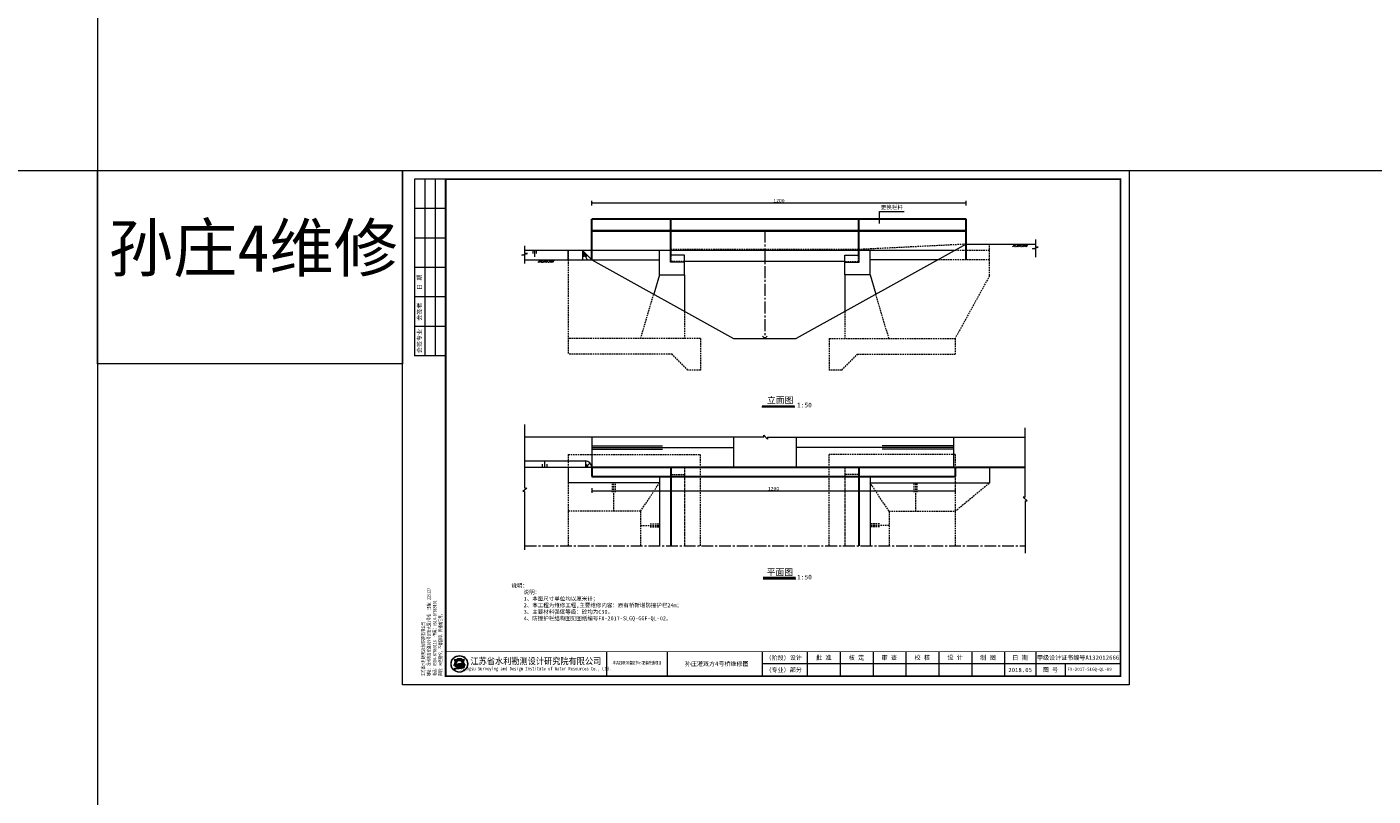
# Model space of a CAD drawing. Extents: x -27255 to 1448651, y 31034 to 8081248.
# Tile 42 of 198: x 582982 to 583838, y 3858253 to 3858742. Entities that reach past the tile are written whole.
import ezdxf
from ezdxf.enums import TextEntityAlignment as Align

# ---------------------------------------------------------------- set-up
doc = ezdxf.new("R2010")
doc.units = 0
doc.linetypes.add('CENTER2', pattern=[1.125, 0.75, -0.125, 0.125, -0.125])
doc.linetypes.add('HIDDEN', pattern=[0.375, 0.25, -0.125])
doc.layers.get('0').update_dxf_attribs({"linetype": 'CONTINUOUS'})
for name, color, linetype, lineweight in [('0.09标注线', 3, 'CONTINUOUS', 9), ('0.13填充', 8, 'CONTINUOUS', 9), ('0.13文字', 3, 'CONTINUOUS', 13), ('中粗线', 7, 'CONTINUOUS', 25), ('图框', 7, 'CONTINUOUS', 20), ('文字', 7, 'CONTINUOUS', 15), ('标注及文字', 80, 'CONTINUOUS', 9), ('细实线', 3, 'CONTINUOUS', 20), ('虚线', 251, 'HIDDEN', 15), ('轮廓线', 1, 'CONTINUOUS', 30)]:
    doc.layers.add(name, color=color, linetype=linetype, lineweight=lineweight)
doc.styles.add('-仿宋_GB2312', font='FangSong_GB2312.ttf')
doc.styles.add('LYJFS', font='times.ttf', dxfattribs={"width": 0.7})
doc.styles.get("Standard").update_dxf_attribs({"font": 'rs.shx', "bigfont": 'hztxt.shx'})
doc.styles.add('仿宋', font='FangSong_GB2312.ttf', dxfattribs={"width": 0.7})
doc.styles.add('宋体', font='FangSong_GB2312.ttf')
doc.dimstyles.get("Standard").update_dxf_attribs({"dimtxt": 0.18, "dimasz": 0.18, "dimexe": 0.18, "dimexo": 0.0625, "dimgap": 0.09, "dimtad": 0, "dimtih": 1, "dimtoh": 1, "dimdec": 4, "dimzin": 0, "dimdsep": 46, "dimtxsty": 'Standard', "dimcen": 0.09, "dimadec": 0, "dimazin": 0, "dimtfac": 1, "dimtdec": 4, "dimtofl": 0, "dimtmove": 0, "dimatfit": 3, "dimfxl": 1, "dimtolj": 1, "dimtzin": 0, "dimarcsym": 0})

# ---------------------------------------------------------------- blocks, each defined once
blk = doc.blocks.new('d4trtg')
h = blk.add_hatch(color=152)
h.dxf.hatch_style = 1
h.paths.add_polyline_path([(654246.3193193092, 3899725.409078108, 1), (654149.4769673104, 3899725.409078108, 1)])
h.paths.add_polyline_path([(654244.689577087, 3899725.409078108, 1), (654151.1067095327, 3899725.409078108, 1)], flags=16)
h = blk.add_hatch(color=152)
h.dxf.hatch_style = 1
edge = h.paths.add_edge_path()
edge.add_arc((654216.7300615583, 3899701.144012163), 14.62686968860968, 43.31770961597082, 70.37003522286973)
edge.add_arc((654202.9245894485, 3899662.43781051), 55.72140833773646, 70.37003522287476, 84.52854590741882)
edge.add_arc((654197.052297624, 3899601.131590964), 117.3082280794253, 84.5285459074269, 95.17746754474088)
edge.add_arc((654198.4691254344, 3899704.113250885), 18.32576248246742, 111.7965680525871, 130.9174013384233, ccw=False)
edge.add_arc((654217.4394684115, 3899656.675769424), 69.41576698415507, 98.84274785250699, 111.79656805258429, ccw=False)
edge.add_arc((654228.1102754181, 3899588.085080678), 138.8315339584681, 95.21036804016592, 98.84274785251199, ccw=False)
edge.add_ellipse((654197.8981433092, 3899728.334977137), major_axis=(-17.7501498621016, 0), ratio=0.8776980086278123, start_angle=172.6538623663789, end_angle=176.9129867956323)
edge.add_arc((654213.8325542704, 3899624.955280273), 102.5563365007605, 88.99992913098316, 98.52267106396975)
edge.add_arc((654209.8965974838, 3899651.220285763), 75.99805588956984, 98.5226710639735, 116.8491039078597)
edge.add_arc((654181.1331357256, 3899708.041207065), 12.31168505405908, 116.8491039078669, 139.2900683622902)
edge.add_arc((654173.2830714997, 3899714.795695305), 1.955690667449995, 139.2900683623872, 263.050638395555)
edge.add_arc((654175.1158058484, 3899729.831970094), 17.10324739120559, 263.0506383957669, 272.136251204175)
edge.add_arc((654186.8001782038, 3899416.594006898), 296.3525647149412, 88.46268833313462, 92.13625120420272, ccw=False)
edge.add_arc((654193.3818121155, 3899661.833379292), 51.02489061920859, 68.07113774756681, 88.46268833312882, ccw=False)
edge.add_arc((654234.506227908, 3899496.08092722), 214.2253735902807, 95.91294384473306, 98.79521578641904)
edge.add_arc((654220.8241236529, 3899584.51078353), 124.7433113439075, 98.79521578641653, 117.8496747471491)
edge.add_arc((654806.2087627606, 3897318.850026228), 2461.597634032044, 104.7703900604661, 105.15790668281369, ccw=False)
edge.add_line((654178.6340996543, 3899699.104834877), (654170.5934602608, 3899695.844113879))
edge.add_arc((654384.3496151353, 3898723.49134639), 995.5709910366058, 100.90627282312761, 102.39834375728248, ccw=False)
edge.add_line((654195.9846486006, 3899701.080338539), (654189.8745459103, 3899699.193213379))
edge.add_arc((654166.7652083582, 3899985.305806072), 287.044347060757, 274.6177604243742, 279.6944367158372)
edge.add_arc((654207.3949546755, 3899747.472955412), 45.76599921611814, 279.694436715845, 287.6119267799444)
edge.add_arc((654216.243616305, 3899719.598572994), 16.52082853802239, 287.6119267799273, 311.5140981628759)
edge.add_arc((654225.3686800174, 3899709.289677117), 2.753471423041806, 311.5140981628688, 403.3177096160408)
edge = h.paths.add_edge_path()
edge.add_arc((654242.1391779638, 3899736.786777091), 20.67819482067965, 138.9741968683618, 204.1180883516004, ccw=False)
edge.add_line((654226.5392573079, 3899750.359920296), (654209.5567490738, 3899750.359920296))
edge.add_line((654209.5567490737, 3899750.359920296), (654209.5567490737, 3899756.23053299))
edge.add_line((654209.5567490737, 3899756.23053299), (654186.2395375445, 3899756.23053299))
edge.add_line((654186.2395375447, 3899756.23053299), (654186.2395375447, 3899750.359920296))
edge.add_line((654186.2395375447, 3899750.359920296), (654169.2570293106, 3899750.359920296))
edge.add_arc((654153.6571086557, 3899736.786777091), 20.67819482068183, -24.118088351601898, 41.0258031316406, ccw=False)
edge.add_arc((654138.2813983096, 3899743.670490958), 37.52449961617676, 314.34412131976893, 335.8819116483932, ccw=False)
edge.add_arc((654157.8406418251, 3899747.198545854), 31.08765203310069, 282.3877277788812, 290.1465811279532)
edge.add_arc((654127.1774852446, 3899830.778947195), 120.1152469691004, 290.1465811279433, 296.6495194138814)
edge.add_ellipse((654197.8981433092, 3899728.334977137), major_axis=(-17.7501498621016, 0), ratio=0.8776980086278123, start_angle=176.9129867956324, end_angle=378.37473811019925, ccw=False)
edge.add_ellipse((654197.8981433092, 3899728.334977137), major_axis=(-17.7501498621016, 0), ratio=0.8776980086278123, start_angle=172.653862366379, end_angle=176.9129867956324, ccw=False)
edge.add_ellipse((654197.8981433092, 3899728.334977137), major_axis=(-17.7501498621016, 0), ratio=0.8776980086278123, start_angle=161.6252618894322, end_angle=172.653862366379, ccw=False)
edge.add_arc((654268.6188013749, 3899830.778947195), 120.1152469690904, 243.3504805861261, 249.853418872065)
edge.add_arc((654237.9556447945, 3899747.198545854), 31.08765203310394, 249.8534188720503, 257.61227222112)
edge.add_arc((654257.5148883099, 3899743.670490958), 37.52449961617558, 204.1180883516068, 225.6558786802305, ccw=False)
at = {"lineweight": 0}
for p, q in [((653868.4004973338, 3899605.327936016), (653868.4004973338, 3902577.336202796)), ((653868.4004973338, 3902577.336202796), (658071.2404705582, 3902577.336202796)), ((658071.2404705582, 3902577.336202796), (658071.2404705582, 3899605.327936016)), ((658021.2066613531, 3899725.409078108), (655949.806960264, 3899725.409078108)), ((658071.2404705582, 3899605.327936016), (653868.4004973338, 3899605.327936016))]:
    blk.add_line(p, q, dxfattribs=at)
for p, q in [((654118.5695433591, 3902527.302393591), (653938.4478302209, 3902527.302393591)), ((653938.4478302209, 3902527.302393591), (653938.4478302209, 3901506.612685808)), ((653998.488401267, 3902527.302393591), (653998.488401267, 3901506.612685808)), ((654058.528972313, 3902527.302393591), (654058.528972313, 3901506.612685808)), ((654118.5695433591, 3902357.187442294), (653938.4478302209, 3902357.187442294)), ((654118.5695433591, 3902187.072490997), (653938.4478302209, 3902187.072490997)), ((654118.5695433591, 3902016.9575397), (653938.4478302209, 3902016.9575397)), ((654118.5695433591, 3901846.842588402), (653938.4478302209, 3901846.842588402)), ((654118.5695433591, 3901676.727637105), (653938.4478302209, 3901676.727637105)), ((654118.5695433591, 3901506.612685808), (653938.4478302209, 3901506.612685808)), ((655049.1983945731, 3899795.456410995), (655049.1983945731, 3899655.361745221)), ((655399.4350590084, 3899795.456410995), (655399.4350590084, 3899655.361745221)), ((655949.806960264, 3899795.456410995), (655949.806960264, 3899655.361745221)), ((656209.9827681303, 3899795.456410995), (656209.9827681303, 3899655.361745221)), ((656400.1112431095, 3899795.456410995), (656400.1112431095, 3899655.361745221)), ((656590.2397180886, 3899795.456410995), (656590.2397180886, 3899655.361745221)), ((656780.3681930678, 3899795.456410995), (656780.3681930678, 3899655.361745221)), ((656970.496668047, 3899795.456410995), (656970.496668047, 3899655.361745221)), ((657160.6251430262, 3899795.456410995), (657160.6251430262, 3899655.361745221)), ((657350.7536180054, 3899795.456410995), (657350.7536180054, 3899655.361745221)), ((657530.8753311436, 3899795.456410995), (657530.8753311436, 3899655.361745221)), ((657700.9902824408, 3899725.409078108), (657700.9902824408, 3899655.361745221))]:
    blk.add_line(p, q)
at = {"lineweight": 0, "const_width": 10.0067618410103}
blk.add_lwpolyline([(654118.5695433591, 3902527.302393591), (658021.2066613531, 3902527.302393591), (658021.2066613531, 3899655.361745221), (654118.5695433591, 3899655.361745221)], close=True, dxfattribs=at)
at = {"lineweight": 0, "const_width": 4.002704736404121}
blk.add_lwpolyline([(658021.2066613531, 3899795.456410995), (654118.5695433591, 3899795.456410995)], dxfattribs=at)
at = {"color": 152}
for points in [[(654215.6225359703, 3899727.495994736, 0.04157472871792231), (654198.6336295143, 3899726.379117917, 0.08013502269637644), (654175.5726574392, 3899719.025681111, 0.09823132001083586), (654171.8006163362, 3899716.071255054, 0.599439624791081), (654173.0464484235, 3899712.85437217, 0.03966424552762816), (654175.7533461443, 3899712.7406093, -0.01603031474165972), (654194.7507043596, 3899712.839904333, -0.08921046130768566), (654212.4373190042, 3899709.166529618, 0.01257694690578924), (654201.7504573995, 3899707.787257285, 0.08333285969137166), (654162.549863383, 3899694.805861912, -0.001690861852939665), (654178.6340996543, 3899699.104834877), (654170.5934602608, 3899695.844113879, -0.006510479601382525), (654195.9846486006, 3899701.080338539), (654189.8745459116, 3899699.193213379, 0.02215480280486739), (654215.101659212, 3899702.360502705, 0.03456031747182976), (654221.242295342, 3899703.852113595, 0.1046726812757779), (654227.1936927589, 3899707.227897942, 0.4234638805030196), (654227.3719977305, 3899711.178677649, 0.1185893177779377), (654221.6438736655, 3899714.920795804, 0.06185687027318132), (654208.2376153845, 3899717.905342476, 0.04649815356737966), (654186.4662944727, 3899717.961197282, -0.08362449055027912), (654191.6645458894, 3899721.128869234, -0.05658197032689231), (654206.7686614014, 3899725.266458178, -0.01585057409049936), (654215.5025964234, 3899726.342960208)], [(654181.0529832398, 3899723.423913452, -0.02838203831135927), (654168.5479460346, 3899718.013005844, -0.03386732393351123), (654164.5097554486, 3899716.834668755, 0.09425397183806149), (654172.5302050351, 3899728.337281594, 0.2921547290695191), (654169.2570293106, 3899750.359920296), (654186.2395375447, 3899750.359920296), (654186.2395375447, 3899756.23053299), (654209.5567490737, 3899756.23053299), (654209.5567490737, 3899750.359920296), (654226.5392573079, 3899750.359920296, 0.29215472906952), (654223.2660815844, 3899728.337281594, 0.09425397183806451), (654231.2865311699, 3899716.834668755, -0.03386732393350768), (654227.2483405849, 3899718.013005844, -0.02838203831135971), (654214.7433033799, 3899723.423913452)]]:
    blk.add_lwpolyline(points, format="xyb", dxfattribs=at)
for radius in [48.42117599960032, 46.79143377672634]:
    blk.add_circle((654197.8981433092, 3899725.409078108), radius, dxfattribs=at)
blk.add_arc((654217.4394684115, 3899656.675769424), 69.41576698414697, 98.8427478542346, 111.796568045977, dxfattribs=at)
for start_param, end_param in [(2.820892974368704, 6.603884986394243), (3.013378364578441, 3.087714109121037)]:
    blk.add_ellipse((654197.8981433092, 3899728.334977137), major_axis=(-17.7501498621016, 0), ratio=0.8776980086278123, start_param=start_param, end_param=end_param, dxfattribs=at)
at = {"style": '宋体'}
for s, height, width, p in [('江苏省水利勘测设计研究院有限公司', 37.52535690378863, 0.9, (654640.1952124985, 3899742.929376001)), ('丰县四联河灌区节水配套改造项目', 18.01217131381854, 0.75, (655225.535190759, 3899732.299860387)), ('Jiangsu Surveying and Design Institute of Water Resources Co., Ltd.', 20.0135236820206, 0.8, (654638.4727689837, 3899695.522921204))]:
    blk.add_text(s, height=height, dxfattribs=dict(at, width=width)).set_placement(p, align=Align.MIDDLE)
at = {"style": 'LYJFS'}
for s, p in [('（阶段）', (656038.2059940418, 3899760.432744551)), ('（专业）', (656038.2059940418, 3899690.385411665))]:
    blk.add_text(s, height=25.01690460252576, dxfattribs=at).set_placement(p, align=Align.MIDDLE_CENTER)
at = {"style": '仿宋'}
blk.add_text('2018.05', height=25.01690460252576, dxfattribs=at).set_placement((657440.8144745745, 3899690.385411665), align=Align.MIDDLE)
at = {"rotation": 90}
for s, insert, char_height, attachment_point, style in [('日 期', (653968.468115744, 3901931.900064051), 25.01690460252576, 5, '宋体'), ('会签者', (653968.468115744, 3901761.785112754), 25.01690460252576, 5, '宋体'), ('会签专业', (653968.468115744, 3901591.670161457), 25.01690460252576, 5, '宋体'), ('江苏省水利勘测设计研究院有限公司\\P地址：扬州市吉安路209号吉安大厦1号楼  邮编：225127\\P电话：0514-87860116  传真：0514-87889101\\P声明：未经授权，不得翻印、传播或它用。', (654101.5093347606, 3899654.544439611), 20.0135236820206, 7, '仿宋')]:
    blk.add_mtext(s, dxfattribs=dict(at, insert=insert, char_height=char_height, attachment_point=attachment_point, style=style))
at = {"char_height": 25.01690460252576, "attachment_point": 5, "style": '宋体'}
for s, insert in [('设计', (656143.9596908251, 3899760.432744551)), ('批 准', (656305.0470056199, 3899760.432744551)), ('核 定', (656494.550057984, 3899760.154778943)), ('审 查', (656684.609041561, 3899760.165426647)), ('校 核', (656875.0849735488, 3899760.865852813)), ('设 计', (657065.2829399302, 3899761.366681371)), ('制 图', (657254.8554836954, 3899760.211836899)), ('日 期', (657440.8144745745, 3899760.432744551)), ('甲级设计证书编号A132012666', (657776.0409962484, 3899760.432744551)), ('部分', (656143.9596908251, 3899690.385411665)), ('图 号', (657615.9328067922, 3899690.385411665))]:
    blk.add_mtext(s, dxfattribs=dict(at, insert=insert))
blk = doc.blocks.new('_ARCHTICK')
at = {"color": 0, "linetype": 'ByBlock', "const_width": 0.15}
blk.add_lwpolyline([(-0.5, -0.5), (0.5, 0.5)], dxfattribs=at)

msp = doc.modelspace()

# ---------------------------------------------------------------- hatches: boundary and pattern name
at = {"layer": '0.13填充', "lineweight": 9}
h = msp.add_hatch(color=7, dxfattribs=at)
edge = h.paths.add_edge_path()
edge.add_ellipse((583612.2704935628, 3858603.682105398), major_axis=(-1.841655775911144e-12, -0.8768188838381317), ratio=0.9642642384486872, start_angle=280.8772955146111, end_angle=439.1227044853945)
edge.add_line((583613.1007883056, 3858603.516644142), (583611.4401988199, 3858603.516644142))
h = msp.add_hatch(color=7, dxfattribs=at)
edge = h.paths.add_edge_path()
edge.add_ellipse((583615.9894561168, 3858603.682105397), major_axis=(-1.841655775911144e-12, -0.8768188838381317), ratio=0.9642642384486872, start_angle=280.8772955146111, end_angle=439.1227044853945)
edge.add_line((583616.8197508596, 3858603.516644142), (583615.1591613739, 3858603.516644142))
h = msp.add_hatch(color=7, dxfattribs=at)
edge = h.paths.add_edge_path()
edge.add_ellipse((583311.0036671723, 3858593.682105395), major_axis=(-1.841655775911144e-12, -0.8768188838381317), ratio=0.9642642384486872, start_angle=280.8772955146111, end_angle=439.1227044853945)
edge.add_line((583311.8339619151, 3858593.516644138), (583310.1733724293, 3858593.516644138))
h = msp.add_hatch(color=7, dxfattribs=at)
edge = h.paths.add_edge_path()
edge.add_ellipse((583314.7226297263, 3858593.682105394), major_axis=(-1.841655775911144e-12, -0.8768188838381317), ratio=0.9642642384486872, start_angle=280.8772955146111, end_angle=439.1227044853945)
edge.add_line((583315.5529244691, 3858593.516644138), (583313.8923349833, 3858593.516644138))

# ---------------------------------------------------------------- linework, layer by layer
at = {"layer": '0.09标注线', "color": 7, "lineweight": 9}
for p, q in [((583449.7878042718, 3858545.056432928), (583451.3275930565, 3858543.516644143)), ((583451.3275930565, 3858543.516644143), (583452.8673818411, 3858545.056432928))]:
    msp.add_line(p, q, dxfattribs=at)
at = {"layer": '0.13填充', "color": 7, "lineweight": 9, "ltscale": 0.005}
for p, q in [((583449.5335993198, 3858500.105929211), (583470.3197382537, 3858500.105929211)), ((583449.6236886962, 3858500.705726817), (583470.1674374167, 3858500.705726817))]:
    msp.add_line(p, q, dxfattribs=at)
at = {"layer": '0.13填充', "color": 7, "lineweight": 9}
for p, q in [((583391.3275930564, 3858461.760840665), (583391.3275930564, 3858411.760840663)), ((583391.7275930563, 3858461.760840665), (583391.7275930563, 3858411.760840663)), ((583510.9275930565, 3858461.760840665), (583510.9275930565, 3858411.760840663)), ((583511.3275930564, 3858461.760840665), (583511.3275930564, 3858411.760840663))]:
    msp.add_line(p, q, dxfattribs=at)
at = {"layer": '0.13填充', "color": 7, "ltscale": 0.005}
msp.add_line((583450.2655778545, 3858390.720648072), (583471.0517167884, 3858390.720648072), dxfattribs=at)
at = {"layer": '0.13填充', "color": 7, "lineweight": 40, "ltscale": 0.005}
msp.add_line((583450.3556672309, 3858391.320445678), (583470.8994159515, 3858391.320445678), dxfattribs=at)
at = {"layer": '0.13文字', "lineweight": 13}
msp.add_line((583026.8697264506, 3871338.129037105), (583026.8697264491, 3855111.179997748), dxfattribs=at)
at = {"layer": '0.13文字', "linetype": 'Continuous', "lineweight": 13}
msp.add_line((582175.0028450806, 3858650.352046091), (587865.8902504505, 3858650.352046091), dxfattribs=at)
at = {"layer": '0.13文字', "color": 7, "linetype": 'Continuous', "lineweight": 9}
for p, q in [((583335.3275930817, 3858599.516644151), (583335.3275930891, 3858593.516644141)), ((583335.3275930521, 3858599.516644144), (583341.3275930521, 3858593.516644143)), ((583335.3275930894, 3858599.516644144), (583338.3567052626, 3858593.516644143)), ((583335.3275930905, 3858599.516644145), (583336.2386912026, 3858595.502499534)), ((583335.3275930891, 3858599.516644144), (583338.2054185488, 3858595.652029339)), ((583309.923808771, 3858461.760840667), (583309.923808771, 3858463.760894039)), ((583311.4411679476, 3858461.760840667), (583311.4411679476, 3858465.760840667)), ((583312.9585271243, 3858461.760840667), (583312.9585271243, 3858463.760894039)), ((583337.3170329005, 3858461.71768444), (583338.5579285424, 3858463.417170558)), ((583337.3170329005, 3858461.717684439), (583339.041116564, 3858462.914819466)), ((583337.3276717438, 3858465.760840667), (583337.327593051, 3858461.760840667)), ((583340.1329410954, 3858464.467494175), (583337.3431181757, 3858461.74315741))]:
    msp.add_line(p, q, dxfattribs=at)
at = {"layer": '0.13文字', "lineweight": 13}
msp.add_lwpolyline([(583026.8697264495, 3858650.35204609), (583220.7763615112, 3858650.35204609), (583220.7763615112, 3858527.463294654), (583026.8697264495, 3858527.463294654)], close=True, dxfattribs=at)
at = {"layer": '中粗线', "color": 7, "lineweight": 9}
msp.add_arc((583337.0617040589, 3858461.494951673), 4.274167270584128, 3.566580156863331, 86.43341986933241, dxfattribs=at)
at = {"layer": '标注及文字', "color": 3, "lineweight": 9}
for p, q in [((583524.3066626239, 3858616.766644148), (583524.3066626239, 3858624.379656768)), ((583524.3066626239, 3858624.379656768), (583539.9226581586, 3858624.379656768))]:
    msp.add_line(p, q, dxfattribs=at)
at = {"layer": '细实线', "color": 7, "lineweight": 30}
for p, q in [((583341.327593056, 3858593.516644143), (583341.327593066, 3858619.516644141)), ((583579.327593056, 3858619.516644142), (583341.327593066, 3858619.516644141)), ((583365.3275931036, 3858619.516644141), (583341.3275930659, 3858619.516644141)), ((583579.327593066, 3858593.51664415), (583579.327593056, 3858619.516644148)), ((583341.3275930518, 3858461.760840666), (583617.0121321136, 3858461.760840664)), ((583341.3275930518, 3858461.760840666), (583341.3275930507, 3858455.760840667)), ((583572.3275930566, 3858461.760840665), (583572.3275930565, 3858455.760840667)), ((583341.3275930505, 3858455.760840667), (583572.3275930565, 3858455.760840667)), ((583341.3275930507, 3858455.760840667), (583572.3275930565, 3858455.760840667))]:
    msp.add_line(p, q, dxfattribs=at)
at = {"layer": '细实线', "color": 7, "lineweight": 13}
for p, q in [((583579.3275930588, 3858612.316644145), (583341.3275930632, 3858612.316644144)), ((583365.3275931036, 3858612.316644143), (583341.3275930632, 3858612.316644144)), ((583391.3275930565, 3858599.516644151), (583391.3275930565, 3858619.516644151)), ((583391.7275930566, 3858599.516644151), (583391.7275930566, 3858619.516644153)), ((583510.9275930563, 3858599.516644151), (583510.9275930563, 3858619.516644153)), ((583511.3275930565, 3858599.516644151), (583511.3275930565, 3858619.516644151)), ((583579.3275930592, 3858611.516644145), (583341.327593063, 3858611.516644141)), ((583365.3275931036, 3858611.51664414), (583341.3275930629, 3858611.516644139))]:
    msp.add_line(p, q, dxfattribs=at)
at = {"layer": '细实线', "color": 6, "linetype": 'CENTER2', "lineweight": 9, "ltscale": 10}
for p, q in [((583451.3275930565, 3858612.016644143), (583451.3275930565, 3858543.516644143)), ((583298.5484564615, 3858411.760840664), (583617.0234871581, 3858411.760840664))]:
    msp.add_line(p, q, dxfattribs=at)
at = {"layer": '细实线', "color": 7, "lineweight": 9}
for p, q in [((583623.4884200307, 3858606.554988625), (583623.4884200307, 3858601.650489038)), ((583296.741523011, 3858596.635133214), (583300.355389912, 3858597.650489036)), ((583298.5484564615, 3858596.635133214), (583296.741523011, 3858596.635133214)), ((583298.5484564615, 3858602.554988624), (583298.5484564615, 3858597.650489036)), ((583572.1275931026, 3858599.516644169), (583298.5484564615, 3858599.516644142)), ((583300.355389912, 3858597.650489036), (583298.5484564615, 3858597.650489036)), ((583298.5484564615, 3858596.635133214), (583298.5484564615, 3858591.205173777)), ((583303.8010455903, 3858599.516644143), (583303.8010455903, 3858597.516644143)), ((583304.7655804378, 3858599.516644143), (583304.7655804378, 3858595.516644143)), ((583305.9643995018, 3858599.516644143), (583305.9643995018, 3858597.516644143)), ((583579.3275930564, 3858603.516644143), (583471.3275930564, 3858543.516644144)), ((583579.3275930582, 3858603.516644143), (583623.4884200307, 3858603.516644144)), ((583621.6814865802, 3858600.635133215), (583625.2953534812, 3858601.650489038)), ((583623.4884200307, 3858600.635133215), (583621.6814865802, 3858600.635133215)), ((583625.2953534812, 3858601.650489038), (583623.4884200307, 3858601.650489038)), ((583623.4884200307, 3858600.635133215), (583623.4884200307, 3858595.205173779)), ((583341.3275930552, 3858593.516644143), (583431.3275930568, 3858543.516644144)), ((583431.3275930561, 3858543.516644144), (583471.3275930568, 3858543.516644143)), ((583298.5598115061, 3858448.484019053), (583298.5598115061, 3858488.78729937)), ((583617.0121321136, 3858442.640748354), (583617.0121321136, 3858486.795465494)), ((583450.7584854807, 3858480.844113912), (583298.5484564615, 3858480.844113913)), ((583341.3275930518, 3858475.357549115), (583386.3275930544, 3858475.357549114)), ((583450.7584854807, 3858480.844113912), (583450.7584854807, 3858482.098320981)), ((583453.042865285, 3858479.604520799), (583450.7584854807, 3858482.098320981)), ((583453.042865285, 3858480.83843639), (583617.0121321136, 3858480.83843639)), ((583453.042865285, 3858480.83843639), (583453.042865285, 3858479.604520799)), ((583571.3275930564, 3858475.357549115), (583525.9738128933, 3858475.357549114)), ((583341.3275930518, 3858474.275106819), (583431.327593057, 3858474.275106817)), ((583341.3275930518, 3858473.156650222), (583386.3275930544, 3858473.15665022)), ((583571.3275930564, 3858474.275106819), (583471.3275930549, 3858474.275106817)), ((583571.3275930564, 3858473.156650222), (583525.9738128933, 3858473.15665022)), ((583298.5484564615, 3858465.760840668), (583337.3275930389, 3858465.760840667)), ((583298.5484564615, 3858461.760840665), (583341.3275930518, 3858461.760840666)), ((583326.3275930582, 3858461.760840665), (583326.3275930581, 3858451.760840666)), ((583594.3275930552, 3858461.760840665), (583594.3275930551, 3858451.760840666)), ((583384.3275930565, 3858451.760840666), (583326.3275930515, 3858451.760840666)), ((583518.3275930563, 3858451.760840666), (583594.3275930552, 3858451.760840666)), ((583299.8500686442, 3858448.484019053), (583297.3562684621, 3858446.199639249)), ((583298.5484564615, 3858446.199639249), (583297.3562684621, 3858446.199639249)), ((583298.5484564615, 3858446.199639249), (583298.5484564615, 3858409.130839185)), ((583298.5598115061, 3858448.484019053), (583299.8500686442, 3858448.484019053)), ((583617.0121321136, 3858442.640748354), (583615.7218749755, 3858442.640748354)), ((583615.7218749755, 3858442.640748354), (583618.2156751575, 3858440.356368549)), ((583617.0234871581, 3858440.356368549), (583618.2156751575, 3858440.356368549)), ((583617.0234871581, 3858440.356368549), (583617.0234871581, 3858407.030933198))]:
    msp.add_line(p, q, dxfattribs=at)
at = {"layer": '细实线', "color": 7, "lineweight": 9, "ltscale": 5}
for p, q in [((583610.5843676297, 3858603.516644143), (583608.9807861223, 3858601.913062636)), ((583611.4328957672, 3858603.516644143), (583609.8293142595, 3858601.913062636)), ((583613.4548020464, 3858603.516644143), (583611.8512205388, 3858601.913062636)), ((583614.3033301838, 3858603.516644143), (583612.6997486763, 3858601.913062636)), ((583615.1518583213, 3858603.516644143), (583613.5482768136, 3858601.913062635)), ((583617.1737646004, 3858603.516644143), (583615.5701830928, 3858601.913062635)), ((583618.0222927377, 3858603.516644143), (583616.4187112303, 3858601.913062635)), ((583618.8708208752, 3858603.516644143), (583617.2672393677, 3858601.913062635)), ((583308.4690131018, 3858593.51664414), (583306.8654315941, 3858591.913062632)), ((583309.3175412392, 3858593.51664414), (583307.7139597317, 3858591.913062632)), ((583310.1660693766, 3858593.51664414), (583308.5624878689, 3858591.913062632)), ((583312.1879756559, 3858593.51664414), (583310.5843941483, 3858591.913062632)), ((583313.0365037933, 3858593.51664414), (583311.4329222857, 3858591.913062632)), ((583313.8850319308, 3858593.51664414), (583312.2814504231, 3858591.913062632)), ((583315.9069382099, 3858593.51664414), (583314.3033567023, 3858591.913062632)), ((583316.7554663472, 3858593.51664414), (583315.1518848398, 3858591.913062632)), ((583317.6039944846, 3858593.51664414), (583316.0004129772, 3858591.913062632))]:
    msp.add_line(p, q, dxfattribs=at)
at = {"layer": '细实线', "color": 7, "lineweight": 9, "ltscale": 5, "start_tangent": (-0.9990642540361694, 0.04325062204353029), "end_tangent": (-0.999505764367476, -0.0314360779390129)}
for points in [[(583612.2338119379, 3858602.809435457), (583611.874064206, 3858602.670523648), (583611.7815692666, 3858602.516760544), (583611.7354841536, 3858602.309152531), (583611.5763931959, 3858602.116652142), (583611.3382379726, 3858601.996171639), (583610.8349948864, 3858601.913062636)], [(583615.9527744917, 3858602.809435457), (583615.5930267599, 3858602.670523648), (583615.5005318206, 3858602.516760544), (583615.4544467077, 3858602.309152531), (583615.2953557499, 3858602.116652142), (583615.0572005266, 3858601.996171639), (583614.5539574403, 3858601.913062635)], [(583310.9669855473, 3858592.809435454), (583310.6072378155, 3858592.670523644), (583310.514742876, 3858592.516760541), (583310.4686577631, 3858592.309152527), (583310.3095668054, 3858592.116652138), (583310.0714115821, 3858591.996171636), (583309.5681684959, 3858591.913062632)], [(583314.6859481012, 3858592.809435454), (583314.3262003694, 3858592.670523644), (583314.2337054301, 3858592.51676054), (583314.1876203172, 3858592.309152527), (583314.0285293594, 3858592.116652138), (583313.7903741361, 3858591.996171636), (583313.2871310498, 3858591.913062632)]]:
    msp.add_spline(points, degree=3, dxfattribs=at)
at = {"layer": '虚线', "color": 7, "lineweight": 9, "ltscale": 4}
for p, q in [((583326.3275930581, 3858599.516644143), (583326.3275930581, 3858533.516644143)), ((583510.9275930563, 3858600.116644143), (583391.7275930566, 3858600.116644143)), ((583391.7275930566, 3858592.516644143), (583391.7275930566, 3858596.516644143)), ((583391.7275930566, 3858592.516644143), (583391.7275930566, 3858596.516644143)), ((583579.3275930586, 3858603.516644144), (583510.9275930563, 3858600.116644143)), ((583510.9275930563, 3858592.516644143), (583510.9275930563, 3858596.516644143)), ((583594.3275930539, 3858599.516644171), (583572.1275931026, 3858599.516644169)), ((583579.3275930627, 3858593.516644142), (583579.3275930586, 3858603.514679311)), ((583594.3275930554, 3858583.516644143), (583594.3275930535, 3858603.516644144)), ((583400.3275930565, 3858592.516644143), (583391.7275930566, 3858592.516644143)), ((583502.3275930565, 3858592.516644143), (583510.9275930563, 3858592.516644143)), ((583594.3275930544, 3858593.516644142), (583561.3275930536, 3858593.516644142)), ((583384.3275930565, 3858584.116644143), (583384.3275930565, 3858584.116644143)), ((583518.3275930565, 3858584.116644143), (583518.3275930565, 3858584.116644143)), ((583594.3275930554, 3858583.516644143), (583572.3275930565, 3858543.516644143)), ((583372.3275930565, 3858543.516644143), (583380.6491727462, 3858571.671322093)), ((583530.3275930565, 3858543.516644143), (583522.0060133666, 3858571.671322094)), ((583400.3275930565, 3858560.738866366), (583400.3275930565, 3858543.516644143)), ((583502.3275930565, 3858560.738866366), (583502.3275930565, 3858543.516644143)), ((583410.3275930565, 3858543.516644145), (583326.3275930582, 3858543.516644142)), ((583410.3275930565, 3858543.516644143), (583410.3275930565, 3858523.516644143)), ((583492.3275930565, 3858543.516644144), (583572.3275930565, 3858543.516644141)), ((583492.3275930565, 3858543.516644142), (583492.3275930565, 3858523.516644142)), ((583572.3275930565, 3858543.516644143), (583572.3275930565, 3858533.516644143)), ((583392.3275930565, 3858533.516644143), (583326.3275930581, 3858533.516644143)), ((583402.3275930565, 3858523.516644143), (583392.3275930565, 3858533.516644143)), ((583500.3275930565, 3858523.516644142), (583510.3275930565, 3858533.516644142)), ((583510.3275930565, 3858533.516644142), (583572.3275930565, 3858533.516644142)), ((583410.3275930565, 3858523.516644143), (583402.3275930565, 3858523.516644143)), ((583500.3275930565, 3858523.516644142), (583492.3275930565, 3858523.516644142)), ((583326.3275930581, 3858469.760840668), (583410.3275930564, 3858469.760840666)), ((583326.3275930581, 3858469.760840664), (583326.3275930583, 3858411.760840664)), ((583410.3275930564, 3858411.760840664), (583410.3275930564, 3858469.760840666)), ((583572.3275930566, 3858469.760840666), (583492.3275930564, 3858469.760840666)), ((583492.3275930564, 3858411.760840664), (583492.3275930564, 3858469.760840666)), ((583572.3275930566, 3858469.760840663), (583572.3275930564, 3858411.760840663)), ((583354.3457825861, 3858445.760840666), (583354.3457825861, 3858451.760840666)), ((583355.3275930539, 3858433.760840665), (583355.3275930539, 3858451.760840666)), ((583356.3392897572, 3858445.760840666), (583356.3392897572, 3858451.760840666)), ((583372.3275930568, 3858433.760840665), (583384.3275930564, 3858451.760840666)), ((583391.7275930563, 3858457.160840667), (583400.3275930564, 3858457.160840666)), ((583510.9275930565, 3858457.160840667), (583502.3275930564, 3858457.160840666)), ((583530.3275930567, 3858433.760840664), (583518.3275930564, 3858451.760840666)), ((583546.3158963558, 3858445.760840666), (583546.3158963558, 3858451.760840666)), ((583547.327593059, 3858433.760840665), (583547.327593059, 3858451.760840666)), ((583548.3094035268, 3858445.760840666), (583548.3094035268, 3858451.760840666)), ((583572.3275930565, 3858433.760840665), (583594.3275930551, 3858451.760840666)), ((583372.3275930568, 3858433.760840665), (583326.3275930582, 3858433.760840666)), ((583372.3275930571, 3858433.760840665), (583372.3275930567, 3858411.760840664)), ((583530.3275930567, 3858433.760840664), (583530.3275930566, 3858411.760840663)), ((583530.3275930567, 3858433.760840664), (583572.3275930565, 3858433.760840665)), ((583372.327593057, 3858424.760840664), (583384.3275930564, 3858424.760840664)), ((583378.3275930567, 3858425.742651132), (583384.3275930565, 3858425.742651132)), ((583524.3275930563, 3858425.742651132), (583518.3275930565, 3858425.742651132)), ((583530.327593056, 3858424.760840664), (583518.3275930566, 3858424.760840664)), ((583378.3275930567, 3858423.749143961), (583384.3275930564, 3858423.749143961)), ((583524.3275930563, 3858423.749143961), (583518.3275930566, 3858423.749143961))]:
    msp.add_line(p, q, dxfattribs=at)
at = {"layer": '虚线', "color": 7, "linetype": 'Continuous', "lineweight": 9, "ltscale": 4}
for p, q in [((583391.3275930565, 3858596.516644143), (583391.3275930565, 3858599.516644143)), ((583391.3275930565, 3858592.116644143), (583391.3275930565, 3858596.516644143)), ((583391.3275930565, 3858592.116644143), (583391.3275930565, 3858596.516644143)), ((583511.3275930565, 3858596.516644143), (583511.3275930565, 3858599.516644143)), ((583511.3275930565, 3858592.116644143), (583511.3275930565, 3858596.516644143)), ((583400.3275930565, 3858592.116644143), (583391.3275930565, 3858592.116644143)), ((583502.3275930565, 3858592.116644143), (583511.3275930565, 3858592.116644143))]:
    msp.add_line(p, q, dxfattribs=at)
at = {"layer": '虚线', "color": 7, "lineweight": 9, "ltscale": 2.5}
for p, q in [((583400.3275930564, 3858461.760840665), (583400.3275930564, 3858411.760840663)), ((583400.3275930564, 3858461.760840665), (583400.3275930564, 3858411.760840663)), ((583502.3275930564, 3858461.760840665), (583502.3275930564, 3858411.760840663)), ((583502.3275930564, 3858461.760840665), (583502.3275930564, 3858411.760840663))]:
    msp.add_line(p, q, dxfattribs=at)
at = {"layer": '轮廓线', "color": 7, "lineweight": 9}
for p, q in [((583326.3275930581, 3858593.516644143), (583326.3275930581, 3858599.516644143)), ((583384.3275930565, 3858584.116644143), (583384.3275930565, 3858599.516644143)), ((583400.3275930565, 3858596.516644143), (583391.3275930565, 3858596.516644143)), ((583391.7275930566, 3858596.516644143), (583391.7275930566, 3858599.516644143)), ((583400.3275930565, 3858584.116644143), (583400.3275930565, 3858596.516644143)), ((583400.3275930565, 3858584.116644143), (583400.3275930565, 3858596.516644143)), ((583502.3275930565, 3858584.116644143), (583502.3275930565, 3858596.516644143)), ((583502.3275930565, 3858596.516644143), (583511.3275930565, 3858596.516644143)), ((583510.9275930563, 3858596.516644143), (583510.9275930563, 3858599.516644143)), ((583518.3275930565, 3858584.116644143), (583518.3275930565, 3858599.516644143)), ((583298.5484564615, 3858593.516644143), (583384.3275930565, 3858593.516644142)), ((583502.3275930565, 3858592.516644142), (583400.3275930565, 3858592.516644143)), ((583561.3275930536, 3858593.516644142), (583518.3275930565, 3858593.516644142)), ((583384.3275930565, 3858584.116644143), (583380.6491727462, 3858571.671322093)), ((583384.3275930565, 3858584.116644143), (583400.3275930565, 3858584.116644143)), ((583400.3275930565, 3858584.116644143), (583400.3275930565, 3858560.738866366)), ((583518.3275930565, 3858584.116644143), (583502.3275930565, 3858584.116644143)), ((583502.3275930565, 3858584.116644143), (583502.3275930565, 3858560.738866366)), ((583518.3275930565, 3858584.116644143), (583522.0060133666, 3858571.671322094)), ((583341.3275930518, 3858480.844113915), (583341.3275930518, 3858461.760840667)), ((583431.327593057, 3858480.844113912), (583431.327593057, 3858461.760840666)), ((583471.3275930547, 3858480.844113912), (583471.3275930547, 3858461.760840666)), ((583571.3275930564, 3858480.844113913), (583571.3275930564, 3858461.760840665)), ((583354.3275930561, 3858455.760840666), (583354.3275930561, 3858455.760840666)), ((583384.3275930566, 3858455.760840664), (583384.3275930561, 3858411.760840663)), ((583384.3275930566, 3858455.760840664), (583384.3275930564, 3858411.760840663)), ((583518.3275930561, 3858455.760840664), (583518.3275930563, 3858411.760840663)), ((583518.3275930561, 3858455.760840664), (583518.3275930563, 3858411.760840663)), ((583548.3275930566, 3858455.760840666), (583548.3275930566, 3858455.760840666))]:
    msp.add_line(p, q, dxfattribs=at)

# ---------------------------------------------------------------- block references
at = {"layer": '图框', "xscale": 0.1099999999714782, "yscale": 0.1100000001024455, "zscale": 0.11}
msp.add_blockref('d4trtg', (511295.252323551, 3429366.844663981), dxfattribs=at)

# ---------------------------------------------------------------- texts
at = {"layer": '0.13文字', "color": 7, "linetype": 'Continuous', "lineweight": 13, "insert": (583452.5407052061, 3858397.01507859), "char_height": 4, "width": 38.01371816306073, "attachment_point": 1, "style": '-仿宋_GB2312'}
msp.add_mtext('平面图', dxfattribs=at)
at = {"layer": '0.13文字', "linetype": 'Continuous', "lineweight": 13, "attachment_point": 1, "style": 'LYJFS'}
for s, insert, char_height, width in [('{\\fFangSong_GB2312|b0|i0|c134|p49;\\W1;     孙庄灌溉方4号桥维修图}', (583389.64279155, 3858338.099046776), 2.75, 73.32720172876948), ('{\\fFangSong_GB2312|b0|i0|c134|p49;\\W1;\\C7;FX-2017-SLGQ-QL-09}', (583643.8468602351, 3858334.26913372), 2, 45.82950108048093)]:
    msp.add_mtext(s, dxfattribs=dict(at, insert=insert, char_height=char_height, width=width))
at = {"layer": '文字', "color": 7, "style": '-仿宋_GB2312'}
for s, insert, char_height, width, attachment_point in [('{\\H0.8333x;\\C256;    孙庄4维修}', (582952.2881309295, 3858616.156883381), 36, 780.1662745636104, 1), ('1:50', (583471.8515995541, 3858393.36838163), 3, 10.28954739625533, 1), (' 说明：\\P     {\\C256;说明：\\P}     1、本图尺寸单位均以厘米计；{\\C256;\\P     }2、本工程为维修工程,主要维修内容：原有桥{\\C256;新增防撞护栏}24m；{\\C256;\\P     3、主要材料强度等级：砼均为C30。\\P     4、防撞护栏结构图见图纸编号}FX-2017-SLGQ-GGF-QL-02。\\P{\\C256;\\P   }\\P     ', (583288.1607927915, 3858369.476088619), 2.5, 241.3669319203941, 4)]:
    msp.add_mtext(s, dxfattribs=dict(at, insert=insert, char_height=char_height, width=width, attachment_point=attachment_point))
at = {"layer": '文字', "color": 7, "lineweight": 9, "attachment_point": 1, "style": '-仿宋_GB2312'}
for s, insert, char_height, width in [('立面图', (583452.7038013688, 3858506.411301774), 4, 38.01371816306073), ('1:50', (583471.8322043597, 3858502.764604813), 3, 10.28954739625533)]:
    msp.add_mtext(s, dxfattribs=dict(at, insert=insert, char_height=char_height, width=width))
at = {"layer": '标注及文字', "color": 3, "lineweight": 9, "insert": (583525.0953774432, 3858628.210566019, 71.80999999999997), "char_height": 2.5, "width": 38.57812038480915, "attachment_point": 1}
msp.add_mtext('{\\fFangSong_GB2312|b0|i0|c134|p49;更换栏杆}', dxfattribs=at)

# ---------------------------------------------------------------- dimensions: what is measured, and where the dimension line sits
at = {"layer": '0.13文字', "lineweight": 9}
for base, p1, p2 in [((583579.327593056, 3858629.870417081), (583341.327593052, 3858593.516644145), (583579.327593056, 3858619.516644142)), ((583572.3275930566, 3858446.768689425), (583341.3275930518, 3858455.760840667), (583572.3275930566, 3858455.760840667))]:
    msp.add_linear_dim(base=base, p1=p1, p2=p2, text='1200', dimstyle='Standard', override={"dimtxt": 2.3, "dimasz": 1, "dimexe": 1.25, "dimexo": 1.5, "dimgap": 0.2, "dimtad": 1, "dimtih": 0, "dimtoh": 0, "dimdec": 0, "dimlfac": 5, "dimtxsty": '-仿宋_GB2312', "dimblk": 'ARCHTICK', "dimtdec": 0, "dimtix": 1, "dimtofl": 1, "dimtmove": 2, "dimfxl": 1.7, "dimfxlon": 1, "dimlwd": 9, "dimlwe": 9}, dxfattribs=at).render()

doc.saveas('drawing.dxf')
